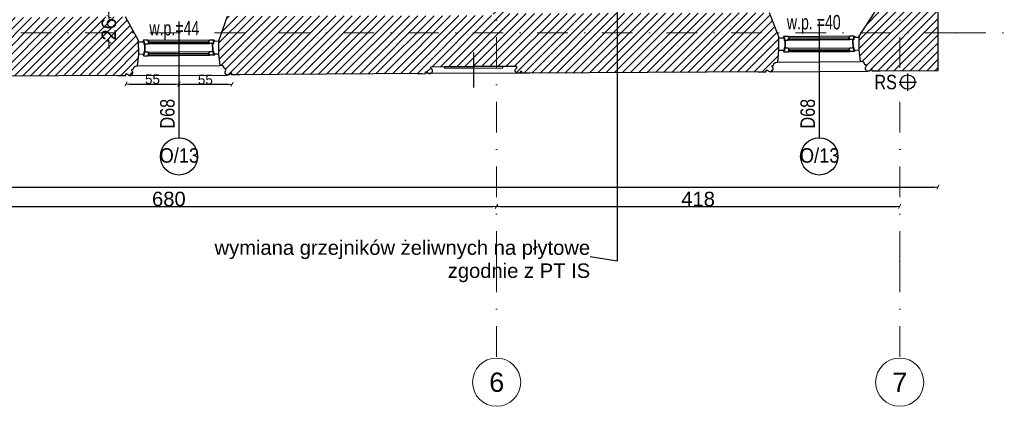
# Model space of a CAD drawing. Header units: millimetres. Extents: x 75999 to 132160, y -108895 to -89040.
# Tile 52 of 61: x 109012 to 119232, y -108895 to -104884. Entities that reach past the tile are written whole.
import ezdxf

# ---------------------------------------------------------------- set-up
doc = ezdxf.new("R2010")
doc.units = ezdxf.units.MM
doc.header["$MEASUREMENT"] = 0
doc.linetypes.add('Dot & Dashed', pattern=[670.277762, 317.5, -176.388889, 0, -176.388874])
for name, color, linetype in [('A-OKNA-OPIS', 7, 'Continuous'), ('detalokna', 7, 'Continuous'), ('DIM MALY', 7, 'Continuous'), ('Drawing & Figure', 7, 'Continuous'), ('Nowe_00 ZMIANY', 7, 'Continuous'), ('obwody#3', 7, 'Continuous'), ('OKNO_DETAL', 7, 'Continuous'), ('opisy inne', 7, 'Continuous'), ('OSIE', 7, 'Continuous'), ('PARAPET', 7, 'Continuous'), ('RURY SPUSTOWE', 7, 'Continuous'), ('Structural - Bearing', 7, 'Continuous'), ('Structural - Grid', 7, 'Continuous'), ('ściany', 7, 'Continuous')]:
    doc.layers.add(name, color=color, linetype=linetype)
doc.styles.add('STYL_AUTOMATYCZNY_1', font='arial.ttf')
doc.styles.add('STYL_AUTOMATYCZNY_2', font='arial.ttf')
doc.styles.add('STYL_AUTOMATYCZNY_3', font='txt')
doc.styles.add('STYL_AUTOMATYCZNY_4', font='arial.ttf', dxfattribs={"width": 0.8})
doc.styles.add('STYL_AUTOMATYCZNY_5', font='arial.ttf', dxfattribs={"width": 0.7})
doc.styles.add('STYL_AUTOMATYCZNY_6', font='arial.ttf', dxfattribs={"width": 0.9})
doc.dimstyles.new('STYL_AUTOMATYCZNY__2', dxfattribs={"dimtxt": 100, "dimasz": 34.231941, "dimexe": 0.18, "dimexo": 0.0625, "dimgap": 0, "dimtad": 1, "dimtih": 1, "dimtoh": 1, "dimdec": 0, "dimlfac": 0.1, "dimzin": 0, "dimdsep": 46, "dimtxsty": 'STYL_AUTOMATYCZNY_2', "dimblk": 'ARROWHEAD_2', "dimblk1": 'ARROWHEAD_2', "dimblk2": 'ARROWHEAD_2', "dimcen": 0.09, "dimse1": 1, "dimse2": 1, "dimclrd": 5, "dimclre": 5, "dimclrt": 5, "dimadec": 0, "dimazin": 0, "dimtfac": 1, "dimtdec": 4, "dimtmove": 0, "dimatfit": 3, "dimfxl": 0, "dimtolj": 1, "dimtzin": 0, "dimarcsym": 0})
doc.dimstyles.new('STYL_AUTOMATYCZNY__3', dxfattribs={"dimtxt": 150, "dimasz": 34.231941, "dimexe": 0.18, "dimexo": 0.0625, "dimgap": 0, "dimtad": 1, "dimtih": 1, "dimtoh": 1, "dimdec": 0, "dimlfac": 0.1, "dimzin": 0, "dimdsep": 46, "dimtxsty": 'STYL_AUTOMATYCZNY_2', "dimblk": 'ARROWHEAD_2', "dimblk1": 'ARROWHEAD_2', "dimblk2": 'ARROWHEAD_2', "dimcen": 0.09, "dimse1": 1, "dimse2": 1, "dimclrd": 5, "dimclre": 5, "dimclrt": 1, "dimadec": 0, "dimazin": 0, "dimtfac": 1, "dimtdec": 4, "dimtmove": 0, "dimatfit": 3, "dimfxl": 0, "dimtolj": 1, "dimtzin": 0, "dimarcsym": 0})
doc.dimstyles.new('STYL_AUTOMATYCZNY__4', dxfattribs={"dimtxt": 150, "dimasz": 34.231941, "dimexe": 0.18, "dimexo": 0.0625, "dimgap": 0, "dimtad": 1, "dimdec": 0, "dimlfac": 0.1, "dimzin": 0, "dimdsep": 46, "dimtxsty": 'STYL_AUTOMATYCZNY_2', "dimblk": 'ARROWHEAD_2', "dimblk1": 'ARROWHEAD_2', "dimblk2": 'ARROWHEAD_2', "dimcen": 0.09, "dimse1": 1, "dimse2": 1, "dimclrd": 5, "dimclre": 5, "dimclrt": 1, "dimadec": 0, "dimazin": 0, "dimtfac": 1, "dimtdec": 4, "dimtmove": 0, "dimatfit": 3, "dimfxl": 0, "dimtolj": 1, "dimtzin": 0, "dimarcsym": 0})
doc.dimstyles.new('STYL_AUTOMATYCZNY__7', dxfattribs={"dimtxt": 0.18, "dimasz": 91.2, "dimexe": 0.18, "dimexo": 0.0625, "dimgap": 0, "dimtad": 0, "dimtih": 1, "dimtoh": 1, "dimdec": 4, "dimzin": 0, "dimdsep": 46, "dimcen": 0.09, "dimadec": 0, "dimazin": 0, "dimtfac": 1, "dimtdec": 4, "dimtmove": 0, "dimatfit": 3, "dimldrblk": 'ARROWHEAD_11', "dimfxl": 0, "dimtolj": 1, "dimtzin": 0, "dimarcsym": 0})
pattern_1 = [(45, (0, 0), (-42.426407, 42.426407), [])]

# ---------------------------------------------------------------- blocks, each defined once
blk = doc.blocks.new('ARROWHEAD_2')
at = {"color": 0, "linetype": 'Continuous', "lineweight": 0}
for p, q in [((0, 0), (-1, 0)), ((-0.38, -0.66), (0.38, 0.66))]:
    blk.add_line(p, q, dxfattribs=at)
blk = doc.blocks.new('*D16')
at = {"layer": 'Defpoints', "color": 0}
for p in [(110665, -105552), (110665, -105556), (111215, -105483)]:
    blk.add_point(p, dxfattribs=at)
at = {"layer": 'obwody#3', "color": 5, "lineweight": -2}
blk.add_line((111180, -105556), (110699, -105556), dxfattribs=at)
at = {"layer": 'obwody#3', "color": 5, "lineweight": -2, "xscale": 34.23194115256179, "yscale": 34.23194115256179, "zscale": 34.23194115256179, "rotation": 180}
blk.add_blockref('ARROWHEAD_2', (110665, -105556), dxfattribs=at)
at = {"layer": 'obwody#3', "color": 5, "lineweight": -2, "xscale": 34.23194115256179, "yscale": 34.23194115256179, "zscale": 34.23194115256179}
blk.add_blockref('ARROWHEAD_2', (111215, -105556), dxfattribs=at)
at = {"layer": 'obwody#3', "color": 5, "insert": (110939, -105506), "char_height": 100, "attachment_point": 5, "style": 'STYL_AUTOMATYCZNY_2'}
blk.add_mtext('\\A1;55', dxfattribs=at)
blk = doc.blocks.new('*D17')
at = {"layer": 'Defpoints', "color": 0}
for p in [(110115, -105483), (110665, -105552), (110665, -105666)]:
    blk.add_point(p, dxfattribs=at)
at = {"layer": 'obwody#3', "color": 5, "lineweight": -2}
blk.add_line((110149, -105552), (110630, -105552), dxfattribs=at)
at = {"layer": 'obwody#3', "color": 5, "lineweight": -2, "xscale": 34.23194115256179, "yscale": 34.23194115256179, "zscale": 34.23194115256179, "rotation": 180}
blk.add_blockref('ARROWHEAD_2', (110115, -105552), dxfattribs=at)
at = {"layer": 'obwody#3', "color": 5, "lineweight": -2, "xscale": 34.23194115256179, "yscale": 34.23194115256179, "zscale": 34.23194115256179}
blk.add_blockref('ARROWHEAD_2', (110665, -105552), dxfattribs=at)
at = {"layer": 'obwody#3', "color": 5, "insert": (110390, -105501), "char_height": 100, "attachment_point": 5, "style": 'STYL_AUTOMATYCZNY_2'}
blk.add_mtext('\\A1;55', dxfattribs=at)
blk = doc.blocks.new('*D339')
at = {"layer": 'Defpoints', "color": 0}
for p in [(110320, -104853), (109938, -105113), (110273, -105113)]:
    blk.add_point(p, dxfattribs=at)
at = {"layer": 'DIM MALY', "color": 5, "lineweight": -2}
for p, q in [((109938, -104819), (109938, -104785)), ((109938, -104853), (109938, -104875)), ((109938, -105113), (109938, -105092)), ((109938, -105148), (109938, -105182))]:
    blk.add_line(p, q, dxfattribs=at)
at = {"layer": 'DIM MALY', "color": 5, "lineweight": -2, "xscale": 34.23194115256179, "yscale": 34.23194115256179, "zscale": 34.23194115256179}
for p, rotation in [((109938, -104853), 270), ((109938, -105113), 90)]:
    blk.add_blockref('ARROWHEAD_2', p, dxfattribs=dict(at, rotation=rotation))
at = {"layer": 'DIM MALY', "color": 1, "insert": (109938, -104984), "char_height": 150, "attachment_point": 5, "rotation": 90, "style": 'STYL_AUTOMATYCZNY_2'}
blk.add_mtext('\\A1;26', dxfattribs=at)
blk = doc.blocks.new('*D374')
at = {"layer": 'Defpoints', "color": 0}
for p in [(87564, -105009), (118544, -105413), (118544, -106621)]:
    blk.add_point(p, dxfattribs=at)
at = {"layer": 'DIM MALY', "color": 5, "lineweight": -2}
blk.add_line((87598, -106621), (118510, -106621), dxfattribs=at)
at = {"layer": 'DIM MALY', "color": 5, "lineweight": -2, "xscale": 34.23194115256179, "yscale": 34.23194115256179, "zscale": 34.23194115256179, "rotation": 180}
blk.add_blockref('ARROWHEAD_2', (87564, -106621), dxfattribs=at)
at = {"layer": 'DIM MALY', "color": 5, "lineweight": -2, "xscale": 34.23194115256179, "yscale": 34.23194115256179, "zscale": 34.23194115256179}
blk.add_blockref('ARROWHEAD_2', (118544, -106621), dxfattribs=at)
at = {"layer": 'DIM MALY', "color": 1, "insert": (103054, -106545), "char_height": 150, "attachment_point": 5, "style": 'STYL_AUTOMATYCZNY_2'}
blk.add_mtext('\\A1;3098', dxfattribs=at)
blk = doc.blocks.new('*D475')
at = {"layer": 'Defpoints', "color": 0}
for p in [(113962, -106821), (107158, -108262), (113962, -108395)]:
    blk.add_point(p, dxfattribs=at)
at = {"layer": 'DIM MALY', "color": 5, "lineweight": -2}
blk.add_line((107192, -106821), (113928, -106821), dxfattribs=at)
at = {"layer": 'DIM MALY', "color": 5, "lineweight": -2, "xscale": 34.23194115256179, "yscale": 34.23194115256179, "zscale": 34.23194115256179, "rotation": 180}
blk.add_blockref('ARROWHEAD_2', (107158, -106821), dxfattribs=at)
at = {"layer": 'DIM MALY', "color": 5, "lineweight": -2, "xscale": 34.23194115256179, "yscale": 34.23194115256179, "zscale": 34.23194115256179}
blk.add_blockref('ARROWHEAD_2', (113962, -106821), dxfattribs=at)
at = {"layer": 'DIM MALY', "color": 1, "insert": (110560, -106745), "char_height": 150, "attachment_point": 5, "style": 'STYL_AUTOMATYCZNY_2'}
blk.add_mtext('\\A1;680', dxfattribs=at)
blk = doc.blocks.new('*D476')
at = {"layer": 'Defpoints', "color": 0}
for p in [(118147, -106821), (113962, -108395), (118147, -108395)]:
    blk.add_point(p, dxfattribs=at)
at = {"layer": 'DIM MALY', "color": 5, "lineweight": -2}
blk.add_line((113996, -106821), (118113, -106821), dxfattribs=at)
at = {"layer": 'DIM MALY', "color": 5, "lineweight": -2, "xscale": 34.23194115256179, "yscale": 34.23194115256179, "zscale": 34.23194115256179, "rotation": 180}
blk.add_blockref('ARROWHEAD_2', (113962, -106821), dxfattribs=at)
at = {"layer": 'DIM MALY', "color": 5, "lineweight": -2, "xscale": 34.23194115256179, "yscale": 34.23194115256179, "zscale": 34.23194115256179}
blk.add_blockref('ARROWHEAD_2', (118147, -106821), dxfattribs=at)
at = {"layer": 'DIM MALY', "color": 1, "insert": (116054, -106745), "char_height": 150, "attachment_point": 5, "style": 'STYL_AUTOMATYCZNY_2'}
blk.add_mtext('\\A1;418', dxfattribs=at)
blk = doc.blocks.new('ARROWHEAD_11')
at = {"color": 0, "linetype": 'Continuous', "lineweight": 0}
blk.add_line((0, 0), (-1, 0), dxfattribs=at)
at = {"color": 0, "linetype": 'Continuous', "lineweight": 0, "const_width": 0.25, "flags": 128}
blk.add_lwpolyline([(-0.125, 0, 1), (0.125, 0, 1)], format="xyb", close=True, dxfattribs=at)

msp = doc.modelspace()

# ---------------------------------------------------------------- hatches: boundary and pattern name
at = {"layer": 'Drawing & Figure'}
h = msp.add_hatch(dxfattribs=at)
h.set_pattern_fill('Common_Brick_0001', color=256, style=0, pattern_type=2)
h.set_pattern_definition(pattern_1)
h.paths.add_polyline_path([(116298.3, -99997), (116284.3, -99997), (116284.3, -100127), (116284.4, -100127), (117944.1, -100117), (117944.1, -104807), (117886.9, -104807.4), (117725.9, -105055.8), (117726.7, -105198.4), (117740.8, -105318.3), (117750.3, -105318.2, -0.3839823), (117786, -105353.3), (117798.4, -105353.3), (117798.5, -105368.3, 1.2058041), (117846.5, -105400.2), (117861.3, -105400.1), (117861.4, -105417.5), (117944, -105417), (118543.7, -105413.4), (118544.1, -99880.6), (118526.7, -99880.6), (118526.7, -99865.9, 1.2058041), (118494.5, -99818), (118479.5, -99818), (118479.5, -99805.7, -0.3839823), (118444.1, -99770.2), (118444.1, -99760.7), (118324.1, -99747.3), (118194.1, -99747.3), (118181.6, -99747.3), (117944.1, -99812.4), (117944.1, -99986.9), (117719.1, -99988.3), (117719.1, -99988.7)])
h = msp.add_hatch(dxfattribs=at)
h.set_pattern_fill('Common_Brick_0001', color=256, style=0, pattern_type=2)
h.set_pattern_definition(pattern_1)
h.paths.add_polyline_path([(111169, -104848), (111078.9, -105102.1), (111079.8, -105238.5), (111093.8, -105358.4), (111103.4, -105358.4, -0.3839823), (111139.1, -105393.5), (111151.4, -105393.4), (111151.5, -105408.4, 1.2058041), (111199.5, -105440.3), (111214.3, -105440.2), (111214.4, -105457.7), (111297.1, -105457.2), (111297.3, -105457.1), (113184.3, -105444.1), (113225.6, -105444), (113225.5, -105426.5), (113240.3, -105426.4, 0.2630863), (113263.3, -105443.8), (113271.3, -105443.8, 0.7617962), (113278.6, -105387.7), (113278.5, -105372.8), (113725.3, -105371.2), (114172.1, -105369.5), (114172.2, -105384.4, 0.7617962), (114179.9, -105440.4), (114187.8, -105440.4, 0.2630863), (114210.7, -105422.8), (114225.5, -105422.8), (114225.6, -105440.3), (114308.2, -105439.9), (116761.7, -105424.2), (116761.6, -105406.7), (116776.3, -105406.6, 1.2058041), (116824, -105374.1), (116823.9, -105359.1), (116836.2, -105359.1, -0.3839823), (116871.5, -105323.5), (116881, -105323.5), (116893.6, -105203.4), (116892.8, -105060.8), (116795.3, -104814), (114084.3, -104820.4), (114085.5, -104584.5), (114085.8, -104584.5), (114087.2, -104362.2), (114088.5, -104162.2), (114106.6, -101286.9), (114113.8, -100140.1), (114813.7, -100135.9), (115334.3, -100132.7), (115321.7, -100127), (115334.3, -100127), (115334.3, -99997), (115321.5, -99997), (115144.1, -100010.9), (115144.1, -100003.9), (115059.1, -100004.4), (114813.7, -100005.9), (114124.1, -100010), (114124, -99958.8), (113634.3, -99958.4), (113634.3, -99958.8, -0.0001001), (113634, -99958.4), (113589.1, -99958.4), (113509.1, -99958.3), (113509.1, -99961), (113419.1, -99960.9), (113419.1, -99958.3), (112864.4, -99957.8), (112864.4, -100087.8), (112864.4, -100142.9), (112838.3, -100727.8), (113924.9, -100721.2), (113924.9, -101286.9), (113924.9, -104162.2), (113924.9, -104362.2), (113924.9, -104841.3), (113684.1, -104841.9), (113604.1, -104842.1), (113514.1, -104842.3)])
h = msp.add_hatch(dxfattribs=at)
h.set_pattern_fill('Common_Brick_0001', color=256, style=0, pattern_type=2)
h.set_pattern_definition(pattern_1)
h.paths.add_polyline_path([(104890.7, -105120.6), (104890.7, -105263.1), (104904, -105383.1), (104913.6, -105383.1, -0.3839823), (104949.1, -105418.5), (104961.4, -105418.5), (104961.4, -105433.5, 1.2058041), (105009.2, -105465.7), (105024, -105465.7), (105024, -105483.1), (107038.1, -105476), (107120.8, -105475.7), (107120.7, -105458.2), (107135.5, -105458.2, 0.2630863), (107158.5, -105475.6), (107166.5, -105475.5, 0.7617962), (107173.8, -105419.4), (107173.7, -105404.6), (107620.5, -105402.9), (108067.3, -105401.3), (108067.4, -105416.1, 0.7617962), (108075.1, -105472.2), (108083, -105472.1, 0.2630863), (108105.9, -105454.6), (108120.7, -105454.5), (108120.8, -105472), (108203.4, -105471.7), (110054.7, -105464.7), (110114.7, -105464.4), (110114.6, -105446.9), (110129.3, -105446.8, 1.2058041), (110177, -105414.3), (110176.9, -105399.3), (110189.2, -105399.2, -0.3839823), (110224.5, -105363.7), (110234, -105363.6), (110246.7, -105243.6), (110245.8, -105101), (110109.9, -104854.5), (110109.8, -104854.5), (109284.1, -104857.5), (109284.1, -104862.9), (107454.1, -104864.2), (107454.1, -104662.9), (106925.2, -104627.7), (106795.2, -104627.7), (106795.2, -104633), (106795.2, -104852.9), (104994.1, -104852.9)])

# ---------------------------------------------------------------- linework, layer by layer
at = {"layer": 'A-OKNA-OPIS'}
for p, q in [((110664.7, -104904.4), (110664.7, -106109.6)), ((117311.5, -104904.4), (117311.5, -106109.6))]:
    msp.add_line(p, q, dxfattribs=at)
for centre in [(110664.7, -106302.6), (117311.5, -106302.6)]:
    msp.add_circle(centre, 193, dxfattribs=at)
at = {"layer": 'detalokna'}
for p, q in [((110234, -105363.6), (111093.8, -105358.4)), ((116881, -105323.5), (117740.8, -105318.3)), ((110160.1, -105464.6), (111164.2, -105458.5)), ((116807.1, -105424.4), (117811.2, -105418.3))]:
    msp.add_line(p, q, dxfattribs=at)
for points in [[(117662, -105171.7), (117661.6, -105094.7), (117662, -105171.7), (117672, -105171.7), (117672.2, -105198.7), (117726.7, -105198.4), (117726, -105068.4), (117671.4, -105068.7), (117671.6, -105094.7), (117661.6, -105094.7)], [(110311, -105216.2), (110310.6, -105139.2), (110311, -105216.2), (110301, -105216.2), (110301.2, -105243.2), (110246.7, -105243.6), (110245.9, -105113.6), (110300.4, -105113.2), (110300.6, -105139.2), (110310.6, -105139.2)], [(111015.1, -105211.9), (111014.6, -105134.9), (111015.1, -105211.9), (111025.1, -105211.8), (111025.2, -105238.8), (111079.8, -105238.5), (111079, -105108.5), (111024.4, -105108.8), (111024.6, -105134.8), (111014.6, -105134.9)], [(116958, -105176), (116957.6, -105099), (116958, -105176), (116948, -105176.1), (116948.2, -105203.1), (116893.6, -105203.4), (116892.9, -105073.4), (116947.4, -105073.1), (116947.6, -105099.1), (116957.6, -105099)]]:
    msp.add_lwpolyline(points, dxfattribs=at)
at = {"layer": 'OKNO_DETAL'}
for p, q in [((116989.5, -105057), (117629.1, -105053.2)), ((116999.4, -105073), (117619.4, -105069.3)), ((110342.5, -105097.2), (110982.1, -105093.3)), ((110343.5, -105125.2), (110981.5, -105121.3)), ((110343.5, -105135.2), (110352.3, -105125.1)), ((110343.5, -105135.2), (110981.6, -105131.3)), ((110352.4, -105113.2), (110972.4, -105109.4)), ((110981.6, -105131.3), (110972.7, -105121.4)), ((116990.5, -105085), (117628.5, -105081.2)), ((116990.5, -105095), (116999.2, -105085)), ((116990.5, -105095), (117628.6, -105091.1)), ((117628.6, -105091.2), (117619.7, -105081.2)), ((110343.3, -105219.7), (110982.9, -105215.9)), ((110344.2, -105247.7), (110982.3, -105243.9)), ((110344.3, -105257.7), (110353, -105247.7)), ((110344.3, -105257.7), (110982.3, -105253.8)), ((110353.2, -105235.7), (110973.2, -105232)), ((110982.3, -105253.9), (110973.5, -105243.9)), ((113726.1, -105587.7), (113724.8, -105225.8)), ((116990.3, -105179.6), (117629.8, -105175.7)), ((116991.2, -105207.6), (117629.2, -105203.7)), ((116991.3, -105217.6), (117000, -105207.5)), ((116991.3, -105217.5), (117629.3, -105213.7)), ((117000.2, -105195.5), (117620.1, -105191.8)), ((117629.3, -105213.7), (117620.5, -105203.8)), ((114225.6, -105440.3), (113225.6, -105444))]:
    msp.add_line(p, q, dxfattribs=at)
for points in [[(116947.3, -105057.3, 0.4142136), (116939.4, -105065.3), (116939.4, -105069.4), (116951.4, -105069.3), (116951.6, -105095.3), (116990.5, -105095), (116990.5, -105083), (116999.5, -105083), (116999.4, -105073), (116998.4, -105073), (116989.5, -105057)], [(117671.3, -105052.9, -0.4142136), (117679.4, -105060.9), (117679.4, -105064.9), (117667.4, -105065), (117667.5, -105091), (117628.6, -105091.2), (117628.5, -105079.2), (117619.5, -105079.2), (117619.4, -105069.3), (117620.4, -105069.3), (117629.1, -105053.2)], [(110300.3, -105097.5, 0.4142136), (110292.4, -105105.5), (110292.4, -105109.5), (110304.4, -105109.5), (110304.6, -105135.4), (110343.5, -105135.2), (110343.5, -105123.2), (110352.5, -105123.1), (110352.4, -105113.2), (110351.4, -105113.2), (110342.5, -105097.2)], [(111024.3, -105093.1, -0.4142136), (111032.4, -105101), (111032.4, -105105.1), (111020.4, -105105.1), (111020.6, -105131.1), (110981.6, -105131.3), (110981.5, -105119.3), (110972.5, -105119.4), (110972.4, -105109.4), (110973.4, -105109.4), (110982.1, -105093.3)], [(110319.2, -105219.9), (110305.1, -105220), (110305.2, -105245.9), (110293.2, -105246), (110293.3, -105250, 0.4142136), (110301.3, -105258), (110319.5, -105257.9), (110344.3, -105257.7), (110344.2, -105245.7), (110353.2, -105245.7), (110353.2, -105235.7), (110352.2, -105235.7), (110343.3, -105219.7)], [(111006.9, -105215.7), (111021.1, -105215.6), (111021.2, -105241.6), (111033.2, -105241.5), (111033.2, -105245.6, -0.4142136), (111025.3, -105253.6), (111007.1, -105253.7), (110982.3, -105253.9), (110982.2, -105241.9), (110973.2, -105241.9), (110973.2, -105232), (110974.2, -105232), (110982.9, -105215.9)], [(116966.2, -105179.7), (116952.1, -105179.8), (116952.2, -105205.8), (116940.2, -105205.8), (116940.2, -105209.9, 0.4142136), (116948.3, -105217.8), (116966.5, -105217.7), (116991.3, -105217.6), (116991.2, -105205.6), (117000.2, -105205.5), (117000.2, -105195.5), (116999.2, -105195.6), (116990.3, -105179.6)], [(117653.9, -105175.6), (117668.1, -105175.5), (117668.2, -105201.4), (117680.2, -105201.4), (117680.2, -105205.4, -0.4142136), (117672.3, -105213.5), (117654.1, -105213.6), (117629.3, -105213.7), (117629.2, -105201.7), (117620.2, -105201.8), (117620.1, -105191.8), (117621.1, -105191.8), (117629.8, -105175.7)]]:
    msp.add_lwpolyline(points, format="xyb", close=True, dxfattribs=at)
at = {"layer": 'OSIE'}
for p, q in [((118229.7, -105620.9), (118229.7, -105440.9)), ((118139.7, -105530.9), (118319.7, -105530.9))]:
    msp.add_line(p, q, dxfattribs=at)
at = {"layer": 'RURY SPUSTOWE'}
msp.add_circle((118229.7, -105530.9), 75, dxfattribs=at)
at = {"layer": 'Structural - Bearing'}
for p, q in [((118544.1, -99880.6), (118543.7, -105413.4)), ((110245.8, -105101), (110109.9, -104854.5)), ((111078.9, -105102.1), (111169, -104848)), ((116892.8, -105060.8), (116795.3, -104814)), ((117725.9, -105055.8), (117886.9, -104807.4)), ((110054.7, -105464.7), (108203.4, -105471.7)), ((113184.3, -105444.1), (111214.4, -105457.7)), ((116761.7, -105424.2), (114308.2, -105439.9)), ((118544.1, -105413.4), (117861.4, -105417.5))]:
    msp.add_line(p, q, dxfattribs=at)
for points in [[(116679, -105424.7), (116761.7, -105424.2), (116761.6, -105406.7), (116776.3, -105406.6, 1.2058041), (116824, -105374.1), (116823.9, -105359.1), (116836.2, -105359.1, -0.3839823), (116871.5, -105323.5), (116881, -105323.5), (116893.6, -105203.4), (116892.8, -105060.8)], [(117944, -105417), (117861.4, -105417.5), (117861.3, -105400.1), (117846.5, -105400.2, -1.2058041), (117798.5, -105368.3), (117798.4, -105353.3), (117786, -105353.3, 0.3839823), (117750.3, -105318.2), (117740.8, -105318.3), (117726.7, -105198.4), (117725.9, -105055.8)], [(110032, -105464.9), (110114.7, -105464.4), (110114.6, -105446.9), (110129.3, -105446.8, 1.2058041), (110177, -105414.3), (110176.9, -105399.3), (110189.2, -105399.2, -0.3839823), (110224.5, -105363.7), (110234, -105363.6), (110246.7, -105243.6), (110245.8, -105101)], [(111297.1, -105457.2), (111214.4, -105457.7), (111214.3, -105440.2), (111199.5, -105440.3, -1.2058041), (111151.5, -105408.4), (111151.4, -105393.4), (111139.1, -105393.5, 0.3839823), (111103.4, -105358.4), (111093.8, -105358.4), (111079.8, -105238.5), (111078.9, -105096)], [(113142.9, -105444.3), (113225.6, -105444), (113225.5, -105426.5), (113240.3, -105426.4, 1.4783831), (113278.6, -105387.7), (113278.5, -105372.8), (113725.3, -105371.2)], [(114308.2, -105439.9), (114225.6, -105440.3), (114225.5, -105422.8), (114210.7, -105422.8, -1.4783831), (114172.2, -105384.4), (114172.1, -105369.5), (113725.3, -105371.2)]]:
    msp.add_lwpolyline(points, format="xyb", dxfattribs=at)
msp.add_lwpolyline([(114026.7, -105371.1), (113421.8, -105373.4), (113421.9, -105386.6), (114026.7, -105384.3)], close=True, dxfattribs=at)
at = {"layer": 'Structural - Grid', "linetype": 'Dot & Dashed', "lineweight": 15}
for p, q in [((113962.3, -107395.1), (113962.3, -90539.7)), ((118146.9, -107395.1), (118146.9, -90541.9)), ((118724.5, -105021.8), (80780, -105021.8)), ((118724.5, -105021.8), (121686.6, -105021.8)), ((113962.3, -107395.1), (113962.3, -108395.1)), ((118146.9, -107395.1), (118146.9, -108395.1))]:
    msp.add_line(p, q, dxfattribs=at)
at = {"layer": 'Structural - Grid', "linetype": 'Continuous', "lineweight": 15}
for centre in [(113962.3, -108645.1), (118146.9, -108645.1)]:
    msp.add_circle(centre, 250, dxfattribs=at)
at = {"layer": 'Structural - Grid', "linetype": 'Dot & Dashed', "lineweight": 15}
for p in [(118724.5, -105021.8), (118724.5, -105021.8), (113962.3, -107395.1), (113962.3, -107395.1), (118146.9, -107395.1), (118146.9, -107395.1)]:
    msp.add_point(p, dxfattribs=at)
at = {"layer": 'ściany'}
for p, q in [((117725.9, -105061.9), (117726, -105068.4)), ((111078.9, -105102.1), (111079, -105108.5))]:
    msp.add_line(p, q, dxfattribs=at)

# ---------------------------------------------------------------- texts
at = {"layer": 'A-OKNA-OPIS', "char_height": 150, "attachment_point": 5, "rotation": 90, "style": 'STYL_AUTOMATYCZNY_4'}
for insert in [(110545.6, -105859.5), (117192.4, -105859.5)]:
    msp.add_mtext('\\A1;{\\pqc;\\fArial|b0|i0|c238|p0;\\W0.800000;D68}', dxfattribs=dict(at, insert=insert))
at = {"layer": 'A-OKNA-OPIS', "char_height": 150, "attachment_point": 5, "style": 'STYL_AUTOMATYCZNY_6'}
for insert in [(110668.7, -106293.6), (117315.5, -106293.6)]:
    msp.add_mtext('\\A1;{\\pqc;\\fArial|b0|i0|c238|p0;\\W0.900000;O/13}', dxfattribs=dict(at, insert=insert))
at = {"layer": 'Nowe_00 ZMIANY', "insert": (114933.3, -107391), "char_height": 149.931, "attachment_point": 6, "line_spacing_factor": 0.958241, "style": 'STYL_AUTOMATYCZNY_3'}
msp.add_mtext('\\A1;{\\pqr;\\fHelvetica|b0|i0|c0|p0;\\W1.000000;wymiana grzejników żeliwnych na płytowe\\P\\pqr;\\fHelvetica|b0|i0|c0|p0;\\W1.000000;zgodnie z PT IS}', dxfattribs=at)
at = {"layer": 'opisy inne', "insert": (118000.9, -105532.2), "char_height": 150, "attachment_point": 5, "style": 'STYL_AUTOMATYCZNY_4'}
msp.add_mtext('\\A1;{\\pqc;\\fArial|b0|i0|c238|p0;\\W0.800000;RS}', dxfattribs=at)
at = {"layer": 'PARAPET', "char_height": 150, "attachment_point": 5, "style": 'STYL_AUTOMATYCZNY_5'}
for s, insert in [('\\A1;{\\pqc;\\fArial|b0|i0|c238|p0;\\W0.700000;w.p. =40}', (117254.5, -104932.6)), ('\\A1;{\\pqc;\\fArial|b0|i0|c238|p0;\\W0.700000;w.p.=44}', (110616.7, -104995.1))]:
    msp.add_mtext(s, dxfattribs=dict(at, insert=insert))
at = {"layer": 'Structural - Grid', "lineweight": 15, "char_height": 200, "attachment_point": 1, "style": 'STYL_AUTOMATYCZNY_1'}
for s, insert in [('\\A1;{\\pql;\\pt0;\\fArial|b0|i0|c238|p0;\\W1.000000;6}', (113886, -108545.1)), ('\\A1;{\\pql;\\pt0;\\fArial|b0|i0|c238|p0;\\W1.000000;7}', (118070.6, -108545.1))]:
    msp.add_mtext(s, dxfattribs=dict(at, insert=insert))

# ---------------------------------------------------------------- dimensions: what is measured, and where the dimension line sits
at = {"layer": 'DIM MALY'}
dim = msp.add_linear_dim(base=(109937.9, -105113.4), p1=(110320.2, -104853.2), p2=(110273.1, -105113.4), angle=270, dimstyle='STYL_AUTOMATYCZNY__4', dxfattribs=at)
dim.commit()
dim.dimension.update_dxf_attribs({"geometry": '*D339', "text_midpoint": (109937.9, -104983.6), "dimtype": 160, "text_rotation": 90})
for base, p1, p2, picture, middle in [((118544.1, -106621.5), (87564.1, -105009.4), (118544.1, -105413.4), '*D374', (103054.1, -106621.5)), ((113962.3, -106821.5), (107158.2, -108261.8), (113962.3, -108395.1), '*D475', (110559.8, -106821.5)), ((118146.9, -106821.5), (113962.3, -108395.1), (118146.9, -108395.1), '*D476', (116054.2, -106821.5))]:
    dim = msp.add_linear_dim(base=base, p1=p1, p2=p2, dimstyle='STYL_AUTOMATYCZNY__3', dxfattribs=at)
    dim.commit()
    dim.dimension.update_dxf_attribs({"geometry": picture, "text_midpoint": middle, "dimtype": 160})
at = {"layer": 'obwody#3'}
dim = msp.add_linear_dim(base=(110664.7, -105551.7), p1=(110114.8, -105483.1), p2=(110664.7, -105666.5), dimstyle='STYL_AUTOMATYCZNY__2', dxfattribs=at)
dim.commit()
dim.dimension.update_dxf_attribs({"geometry": '*D17', "text_midpoint": (110389.6, -105551.7), "dimtype": 160})
dim = msp.add_linear_dim(base=(110664.7, -105556.5), p1=(111214.6, -105483.1), p2=(110664.7, -105552), angle=180, dimstyle='STYL_AUTOMATYCZNY__2', dxfattribs=at)
dim.commit()
dim.dimension.update_dxf_attribs({"geometry": '*D16', "text_midpoint": (110939.4, -105556.5), "dimtype": 160})

# ---------------------------------------------------------------- leaders
at = {"layer": 'Nowe_00 ZMIANY', "annotation_type": 0, "has_hookline": 1, "hookline_direction": 1, "text_width": 3890.5}
msp.add_leader([(115214.1, -104720.3), (115214.1, -107391), (114933.3, -107344.4)], dimstyle='STYL_AUTOMATYCZNY__7', dxfattribs=at)

doc.saveas('drawing.dxf')
